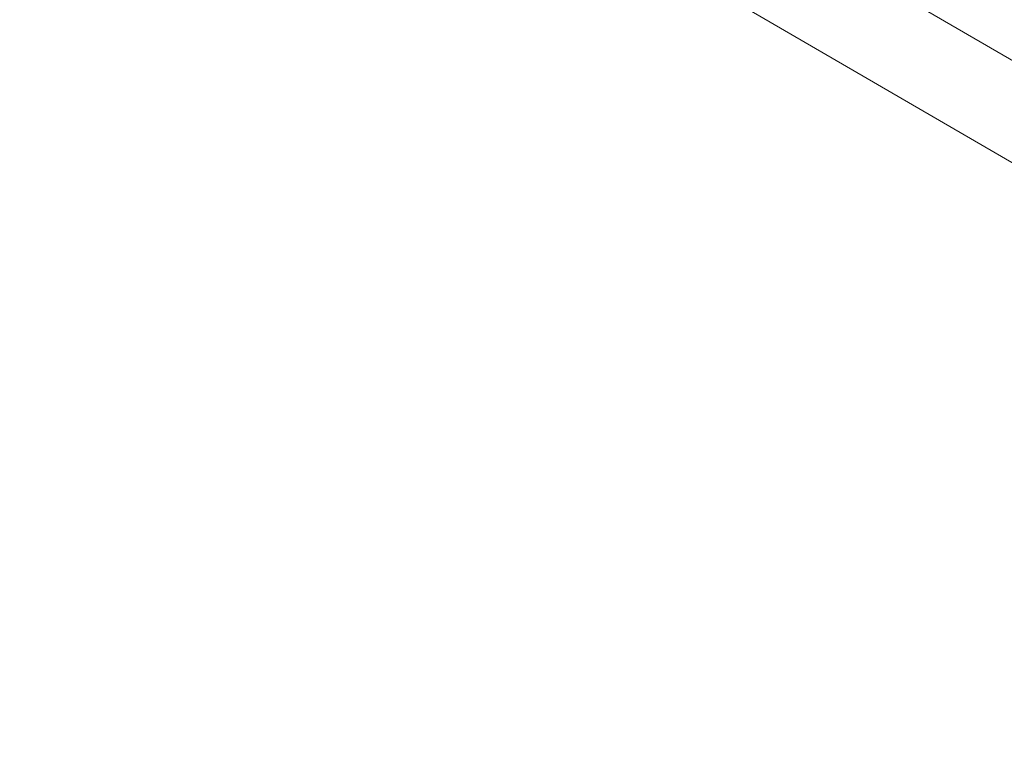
# Model space of a CAD drawing. Header units: millimetres. Extents: x 99250 to 122845, y -19292 to 18303.
# Tile 42 of 99: x 114292 to 114627, y 13257 to 13509. Entities that reach past the tile are written whole.
import ezdxf

# ---------------------------------------------------------------- set-up
doc = ezdxf.new("R2010")
doc.units = ezdxf.units.MM
doc.header["$MEASUREMENT"] = 0
doc.layers.add('IRISH HOUSE_HYD AIRPORT_DRAINAGE LAYOUT 1$0$GREY SCALE', color=8, linetype='Continuous')
doc.layers.add('IRISH HOUSE_HYD AIRPORT_DRAINAGE LAYOUT 1$0$GREYSCALE', color=8, linetype='Continuous', lineweight=0)
doc.layers.add('M-MEP-ELPR-EQUIP', color=6, linetype='Continuous', lineweight=20)

# ---------------------------------------------------------------- blocks, each defined once
blk = doc.blocks.new('IRISH HOUSE_HYD AIRPORT_DRAINAGE LAYOUT 1$0$FLOOR PLAN')
at = {"layer": 'IRISH HOUSE_HYD AIRPORT_DRAINAGE LAYOUT 1$0$GREYSCALE', "color": 8, "lineweight": 0}
for p, q in [((14942.57, 13313.28), (14353.42, 13655.88)), ((14953.45, 13272.17), (14312.32, 13645))]:
    blk.add_line(p, q, dxfattribs=at)
for radius, start, end in [(7752.88, 141.708854, 166.516628), (7602.52, 141.773276, 166.244763)]:
    blk.add_arc((21130.68, 10361.07), radius, start, end, dxfattribs=at)
at = {"layer": 'IRISH HOUSE_HYD AIRPORT_DRAINAGE LAYOUT 1$0$GREYSCALE', "color": 8, "lineweight": 0, "ltscale": 0.25}
for centre, radius, start, end in [((21162.38, 10254.78), 7836.99, 141.329977, 165.793479), ((21207.44, 10240.08), 7731.89, 141.956801, 165.483737)]:
    blk.add_arc(centre, radius, start, end, dxfattribs=at)
blk = doc.blocks.new('IRISH HOUSE_HYD AIRPORT_DRAINAGE LAYOUT 1')
at = {"layer": 'IRISH HOUSE_HYD AIRPORT_DRAINAGE LAYOUT 1$0$GREY SCALE'}
blk.add_blockref('IRISH HOUSE_HYD AIRPORT_DRAINAGE LAYOUT 1$0$FLOOR PLAN', (0, 0), dxfattribs=at)

msp = doc.modelspace()

# ---------------------------------------------------------------- block references
at = {"layer": 'M-MEP-ELPR-EQUIP'}
msp.add_blockref('IRISH HOUSE_HYD AIRPORT_DRAINAGE LAYOUT 1', (100000, 0), dxfattribs=at)

doc.saveas('drawing.dxf')
